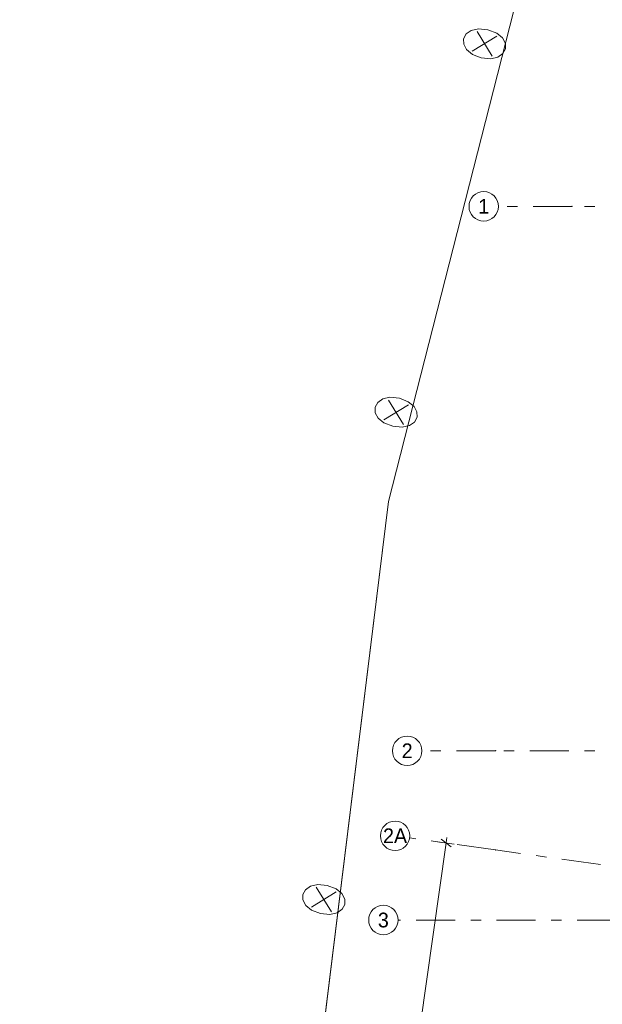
# Model space of a CAD drawing. Header units: millimetres. Extents: x 74467 to 235410, y -65 to 114857.
# Tile 62 of 256: x 74745 to 82659, y 92040 to 105423. Entities that reach past the tile are written whole.
import ezdxf
from ezdxf.enums import TextEntityAlignment as Align

# ---------------------------------------------------------------- set-up
doc = ezdxf.new("R2010")
doc.units = ezdxf.units.MM
doc.header["$MEASUREMENT"] = 0
doc.linetypes.add('Katkend topelt', pattern=[1093.611073, 529.166651, -211.666656, 141.111112, -211.666656])
doc.linetypes.add('Wipeout_Contour', pattern=[1000, 0, -1000])
for name, color, linetype in [('00 Kunstikonkursi LÜ jaoks asendi 2D', 7, 'Continuous'), ('00 Telje mõõdud.AR', 7, 'Continuous'), ('00 Teljed.AR', 7, 'Continuous')]:
    doc.layers.add(name, color=color, linetype=linetype)
doc.styles.add('GENERATED_STYLE_3', font='txt')
doc.styles.add('GENERATED_STYLE_4', font='txt', dxfattribs={"width": 0.84})
doc.dimstyles.new('GENERATED_STYLE__2', dxfattribs={"dimtxt": 150, "dimasz": 114, "dimexe": 0.18, "dimexo": 3, "dimgap": 0, "dimtad": 1, "dimdec": 0, "dimzin": 0, "dimdsep": 46, "dimtxsty": 'GENERATED_STYLE_4', "dimblk": 'ARROWHEAD_2', "dimblk1": 'ARROWHEAD_2', "dimblk2": 'ARROWHEAD_2', "dimcen": 0.09, "dimclrd": 256, "dimclre": 256, "dimclrt": 256, "dimadec": 1, "dimazin": 0, "dimtfac": 1, "dimtdec": 4, "dimtmove": 0, "dimatfit": 3, "dimfxl": 0, "dimtolj": 1, "dimtzin": 0, "dimarcsym": 0})

# ---------------------------------------------------------------- blocks, each defined once
blk = doc.blocks.new('*D3146')
at = {"layer": '00 Telje mõõdud.AR', "color": 252, "linetype": 'Continuous', "lineweight": 13, "true_color": 0x8c8d8c}
for p, q in [((77462, 72348), (80537, 94233)), ((80649, 94217), (80426, 94249)), ((80606, 94180), (80469, 94286)), ((80537, 94233), (80547, 94306)), ((77573, 72332), (77350, 72364)), ((77393, 72401), (77530, 72295)), ((77451, 72276), (77462, 72348))]:
    blk.add_line(p, q, dxfattribs=at)
at = {"layer": '00 Telje mõõdud.AR', "color": 252, "lineweight": 13, "true_color": 0x8c8d8c, "insert": (78933, 83032), "char_height": 150, "attachment_point": 7, "rotation": 82, "style": 'GENERATED_STYLE_4'}
blk.add_mtext('\\A1;{\\pql;\\fArial|b0|i0|c0|p34;22\xa0100}', dxfattribs=at)
blk = doc.blocks.new('ARROWHEAD_2')
at = {"color": 0, "linetype": 'Continuous', "lineweight": 0}
for p, q in [((0, 0), (-1, 0)), ((-0.38, -0.66), (0.38, 0.66))]:
    blk.add_line(p, q, dxfattribs=at)
blk = doc.blocks.new('Standard grid marker_8')
at = {"layer": '00 Teljed.AR', "color": 252, "linetype": 'Katkend topelt', "lineweight": 13, "true_color": 0x8c8d8c}
for p, q in [((1000, 0), (62198, 0)), ((62198, 0), (63198, 0))]:
    blk.add_line(p, q, dxfattribs=at)
at = {"layer": '00 Teljed.AR', "color": 252, "linetype": 'Continuous', "lineweight": 13, "true_color": 0x8c8d8c}
blk.add_circle((63398, 0), 200, dxfattribs=at)
at = {"layer": '00 Teljed.AR', "color": 252, "linetype": 'Katkend topelt', "lineweight": 13, "true_color": 0x8c8d8c}
blk.add_point((62198, 0), dxfattribs=at)
blk.add_point((62198, 0), dxfattribs=at)
at = {"layer": '00 Teljed.AR', "color": 252, "lineweight": 13, "true_color": 0x8c8d8c, "style": 'GENERATED_STYLE_3'}
for tag, p in [('AC_MarkerText_1_0', (-200, -191)), ('AC_MarkerText_1_1', (63398, -191))]:
    blk.add_attdef(tag, text='', height=200, rotation=180, dxfattribs=at).set_placement(p, align=Align.TOP_CENTER)
blk = doc.blocks.new('Standard grid marker_9')
at = {"layer": '00 Teljed.AR', "color": 252, "linetype": 'Katkend topelt', "lineweight": 13, "true_color": 0x8c8d8c}
for p, q in [((1000, 0), (63238, 0)), ((63238, 0), (64238, 0))]:
    blk.add_line(p, q, dxfattribs=at)
at = {"layer": '00 Teljed.AR', "color": 252, "linetype": 'Continuous', "lineweight": 13, "true_color": 0x8c8d8c}
blk.add_circle((64438, 0), 200, dxfattribs=at)
at = {"layer": '00 Teljed.AR', "color": 252, "linetype": 'Katkend topelt', "lineweight": 13, "true_color": 0x8c8d8c}
blk.add_point((63238, 0), dxfattribs=at)
blk.add_point((63238, 0), dxfattribs=at)
at = {"layer": '00 Teljed.AR', "color": 252, "lineweight": 13, "true_color": 0x8c8d8c, "style": 'GENERATED_STYLE_3'}
for tag, p in [('AC_MarkerText_1_0', (-200, -191)), ('AC_MarkerText_1_1', (64438, -191))]:
    blk.add_attdef(tag, text='', height=200, rotation=180, dxfattribs=at).set_placement(p, align=Align.TOP_CENTER)
blk = doc.blocks.new('Standard grid marker_10')
at = {"layer": '00 Teljed.AR', "color": 252, "linetype": 'Katkend topelt', "lineweight": 13, "true_color": 0x8c8d8c}
blk.add_line((51757, 0), (64561, 0), dxfattribs=at)
at = {"layer": '00 Teljed.AR', "color": 252, "linetype": 'Continuous', "lineweight": 13, "true_color": 0x8c8d8c}
blk.add_circle((64761, 0), 200, dxfattribs=at)
at = {"layer": '00 Teljed.AR', "color": 252, "lineweight": 13, "true_color": 0x8c8d8c, "style": 'GENERATED_STYLE_3'}
for tag, p in [('AC_MarkerText_1_0', (-200, -191)), ('AC_MarkerText_1_1', (64761, -191))]:
    blk.add_attdef(tag, text='', height=200, rotation=180, dxfattribs=at).set_placement(p, align=Align.TOP_CENTER)
blk = doc.blocks.new('Standard grid marker_16')
at = {"layer": '00 Teljed.AR', "color": 252, "linetype": 'Katkend topelt', "lineweight": 13, "true_color": 0x8c8d8c}
for p, q in [((1179, 0), (63858, 0)), ((63858, 0), (65037, 0))]:
    blk.add_line(p, q, dxfattribs=at)
at = {"layer": '00 Teljed.AR', "color": 252, "linetype": 'Continuous', "lineweight": 13, "true_color": 0x8c8d8c}
blk.add_circle((65237, 0), 200, dxfattribs=at)
at = {"layer": '00 Teljed.AR', "color": 252, "linetype": 'Katkend topelt', "lineweight": 13, "true_color": 0x8c8d8c}
blk.add_point((63858, 0), dxfattribs=at)
blk.add_point((63858, 0), dxfattribs=at)
at = {"layer": '00 Teljed.AR', "color": 252, "lineweight": 13, "true_color": 0x8c8d8c, "style": 'GENERATED_STYLE_3'}
for tag, p in [('AC_MarkerText_1_0', (-180, -190)), ('AC_MarkerText_1_1', (65258, -190))]:
    blk.add_attdef(tag, text='', height=200, rotation=188, dxfattribs=at).set_placement(p, align=Align.TOP_CENTER)

msp = doc.modelspace()

# ---------------------------------------------------------------- wipeouts: each hides what was drawn before it
at = {"color": 254, "linetype": 'Wipeout_Contour', "lineweight": 0, "ltscale": 2114394.831306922}
msp.add_wipeout([(85800.3, 114798.7), (85283.2, 113762.1), (81457.7, 105547.9), (79754.2, 98873.6), (74745, 58252.1), (78841, 57691.9), (79724.5, 63897.4), (78115.9, 65420.5), (79009.9, 71803.1), (79406.1, 71747.7), (79876.3, 75104.9), (81262.8, 74910.7), (81927.7, 79472.6), (80911.9, 79614.8), (81132.4, 81189.5), (82153, 81046.5), (85252, 103464.9), (90613.8, 114702.2)], dxfattribs=at).dxf.layer = '00 Kunstikonkursi LÜ jaoks asendi 2D'

# ---------------------------------------------------------------- next in the draw order: linework, layer by layer
at = {"layer": '00 Kunstikonkursi LÜ jaoks asendi 2D', "color": 63, "linetype": 'Continuous', "lineweight": 13, "true_color": 0xbcc992}
for p, q in [((81457.7, 105547.9), (79754.2, 98873.6)), ((79754.2, 98873.6), (74745, 58252.1))]:
    msp.add_line(p, q, dxfattribs=at)
at = {"layer": '00 Kunstikonkursi LÜ jaoks asendi 2D', "color": 7, "linetype": 'Continuous', "lineweight": 13}
for p, q in [((81226, 105197.6), (80893.7, 104993.4)), ((80893.7, 104993.4), (81226, 105197.6)), ((81162, 104929.3), (80957.7, 105261.6)), ((80957.7, 105261.6), (81162, 104929.3)), ((79960.5, 99921.1), (79756.3, 100253.3)), ((79756.3, 100253.3), (79960.5, 99921.1)), ((80024.6, 100189.3), (79692.3, 99985.1)), ((79692.3, 99985.1), (80024.6, 100189.3)), ((79042.8, 93566.9), (78710.5, 93362.7)), ((78710.5, 93362.7), (79042.8, 93566.9)), ((78978.8, 93298.6), (78774.5, 93630.9)), ((78774.5, 93630.9), (78978.8, 93298.6))]:
    msp.add_line(p, q, dxfattribs=at)
at = {"layer": '00 Kunstikonkursi LÜ jaoks asendi 2D', "color": 7, "linetype": 'Continuous', "lineweight": 13, "flags": 128}
for points in [[(85800.3, 114798.7), (85283.2, 113762.1), (81457.7, 105547.9), (79754.2, 98873.6), (74745, 58252.1), (78841, 57691.9), (79724.5, 63897.4), (78115.9, 65420.5), (79009.9, 71803.1), (79406.1, 71747.7), (79876.3, 75104.9), (81262.8, 74910.7), (81927.7, 79472.6), (80911.9, 79614.8), (81132.4, 81189.5), (82153, 81046.5), (85252, 103464.9), (90613.8, 114702.2)], [(85800.3, 114798.7), (85283.2, 113762.1), (81457.7, 105547.9), (79754.2, 98873.6), (74745, 58252.1), (78841, 57691.9), (79724.5, 63897.4), (78115.9, 65420.5), (79009.9, 71803.1), (79406.1, 71747.7), (79876.3, 75104.9), (81262.8, 74910.7), (81927.7, 79472.6), (80911.9, 79614.8), (81132.4, 81189.5), (82153, 81046.5), (85252, 103464.9), (90613.8, 114702.2)], [(85800.3, 114798.7), (85283.2, 113762.1), (81457.7, 105547.9), (79754.2, 98873.6), (74745, 58252.1), (78841, 57691.9), (79724.5, 63897.4), (78115.9, 65420.5), (79009.9, 71803.1), (79406.1, 71747.7), (79876.3, 75104.9), (81262.8, 74910.7), (81927.7, 79472.6), (80911.9, 79614.8), (81132.4, 81189.5), (82153, 81046.5), (85252, 103464.9), (90613.8, 114702.2)], [(85800.3, 114798.7), (85283.2, 113762.1), (81457.7, 105547.9), (79754.2, 98873.6), (74745, 58252.1), (78841, 57691.9), (79724.5, 63897.4), (78115.9, 65420.5), (79009.9, 71803.1), (79406.1, 71747.7), (79876.3, 75104.9), (81262.8, 74910.7), (81927.7, 79472.6), (80911.9, 79614.8), (81132.4, 81189.5), (82153, 81046.5), (85252, 103464.9), (90613.8, 114702.2)], [(81105.1, 105285.1), (81225.7, 105239.1), (81304.4, 105175), (81343.2, 105101.5), (81344.4, 105027.6), (81310, 104962.2), (81242.1, 104914.1), (81143, 104892.4), (81014.6, 104905.8), (80894, 104951.8), (80815.4, 105016), (80776.5, 105089.5), (80775.3, 105163.4), (80809.7, 105228.8), (80877.6, 105276.8), (80976.8, 105298.5)], [(79903.7, 100276.9), (80024.3, 100230.9), (80102.9, 100166.7), (80141.8, 100093.2), (80142.9, 100019.3), (80108.5, 99953.9), (80040.7, 99905.9), (79941.5, 99884.1), (79813.2, 99897.5), (79692.6, 99943.5), (79613.9, 100007.7), (79575.1, 100081.2), (79573.9, 100155.1), (79608.3, 100220.5), (79676.2, 100268.5), (79775.3, 100290.3)], [(78921.9, 93654.4), (79042.5, 93608.4), (79121.1, 93544.2), (79160, 93470.8), (79161.1, 93396.9), (79126.7, 93331.5), (79058.9, 93283.4), (78959.7, 93261.7), (78831.4, 93275.1), (78710.8, 93321.1), (78632.1, 93385.3), (78593.3, 93458.8), (78592.1, 93532.7), (78626.5, 93598.1), (78694.4, 93646.1), (78793.5, 93667.8)]]:
    msp.add_lwpolyline(points, close=True, dxfattribs=at)

# ---------------------------------------------------------------- next in the draw order: block references
at = {"layer": '00 Teljed.AR', "color": 7, "linetype": 'Continuous', "lineweight": 13}
ref = msp.add_blockref('Standard grid marker_8', (144446.7, 102885.9), dxfattribs=dict(at, zscale=1000, rotation=180))
ref.add_attrib('AC_MarkerText_1_1', '1', dxfattribs={"color": 252, "lineweight": 13, "true_color": 0x8c8d8c, "height": 200, "rotation": 360, "style": 'GENERATED_STYLE_3'}).set_placement((81048.4, 102985.9), align=Align.TOP_CENTER)
ref = msp.add_blockref('Standard grid marker_9', (144446.7, 95485.9), dxfattribs=dict(at, zscale=1000, rotation=180))
ref.add_attrib('AC_MarkerText_1_1', '2', dxfattribs={"color": 252, "lineweight": 13, "true_color": 0x8c8d8c, "height": 200, "rotation": 360, "style": 'GENERATED_STYLE_3'}).set_placement((80008.4, 95585.9), align=Align.TOP_CENTER)
ref = msp.add_blockref('Standard grid marker_16', (144446.7, 85251.2), dxfattribs=dict(at, zscale=1000, rotation=172.0000000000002))
ref.add_attrib('AC_MarkerText_1_1', '2A', dxfattribs={"color": 252, "lineweight": 13, "true_color": 0x8c8d8c, "height": 200, "rotation": 360, "style": 'GENERATED_STYLE_3'}).set_placement((79844.1, 94430.5), align=Align.TOP_CENTER)
ref = msp.add_blockref('Standard grid marker_10', (144446.7, 93185.9), dxfattribs=dict(at, zscale=1000, rotation=180))
ref.add_attrib('AC_MarkerText_1_1', '3', dxfattribs={"color": 252, "lineweight": 13, "true_color": 0x8c8d8c, "height": 200, "rotation": 360, "style": 'GENERATED_STYLE_3'}).set_placement((79685.2, 93285.9), align=Align.TOP_CENTER)

# ---------------------------------------------------------------- next in the draw order: dimensions: what is measured, and where the dimension line sits
at = {"layer": '00 Telje mõõdud.AR', "color": 252, "linetype": 'Continuous', "lineweight": 13, "true_color": 0x8c8d8c}
dim = msp.add_linear_dim(base=(80537.3, 94233.1), p1=(76966.4, 72417.7), p2=(80042.1, 94302.7), angle=82, dimstyle='GENERATED_STYLE__2', dxfattribs=at)
dim.commit()
dim.dimension.update_dxf_attribs({"geometry": '*D3146', "text_midpoint": (78903.5, 83362.9), "dimtype": 160, "text_rotation": 82})

doc.saveas('drawing.dxf')
